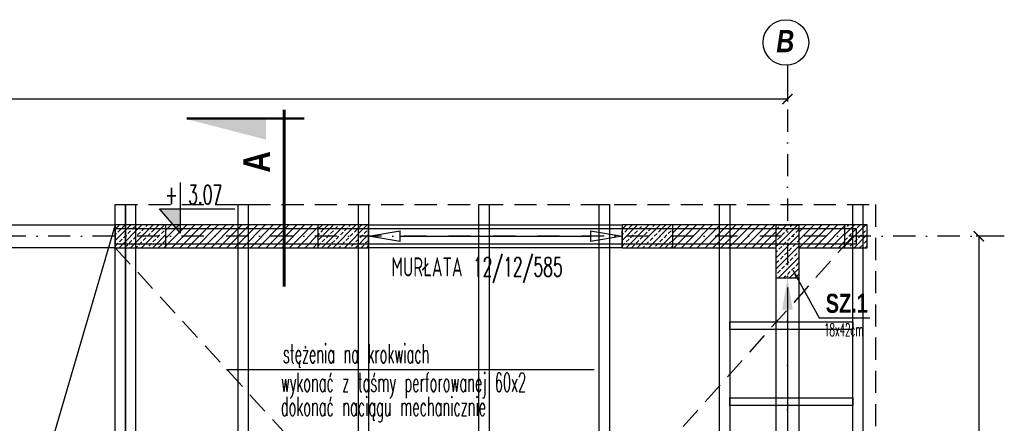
# Model space of a CAD drawing. Extents: x 10476 to 23681, y -304923 to -300723.
# Tile 23 of 25: x 21160 to 21937, y -301527 to -301208. Entities that reach past the tile are written whole.
import ezdxf

# ---------------------------------------------------------------- set-up
doc = ezdxf.new("R2010")
doc.units = 0
doc.header["$MEASUREMENT"] = 0
for name, pattern in [('DASH', [0.75, 0.5, -0.25]), ('DASHDOT', [1, 0.5, -0.25, 0, -0.25]), ('DASHED', [0.75, 0.5, -0.25])]:
    doc.linetypes.add(name, pattern=pattern)
doc.layers.get('0').update_dxf_attribs({"linetype": 'CONTINUOUS'})
doc.layers.get('DEFPOINTS').update_dxf_attribs({"linetype": 'CONTINUOUS'})
doc.layers.add('OBRYS', color=7, linetype='CONTINUOUS')
doc.styles.add('GRYF', font='arialbd.ttf', dxfattribs={"width": 0.8})
doc.styles.add('kursywa', font='arialbi.ttf', dxfattribs={"width": 0.8})
doc.styles.add('RAMKA', font='arial.ttf', dxfattribs={"width": 0.7})
doc.styles.get("Standard").update_dxf_attribs({"font": 'txt.shx', "width": 0.6})
doc.dimstyles.new('1-100', dxfattribs={"dimscale": 4, "dimtxt": 4, "dimasz": 2, "dimexe": 0.5, "dimexo": 1, "dimgap": 1, "dimtad": 1, "dimdec": 0, "dimrnd": 0.1, "dimdsep": 46, "dimtxsty": 'kursywa', "dimblk": 'ARCHTICK', "dimcen": 0, "dimclrd": 2, "dimclre": 2, "dimclrt": 7, "dimazin": 2, "dimtfac": 1, "dimtdec": 0, "dimtix": 1, "dimtmove": 0, "dimatfit": 3, "dimfxl": 1, "dimtolj": 1, "dimarcsym": 0})
doc.dimstyles.new('1-50', dxfattribs={"dimscale": 6.5, "dimtxt": 2, "dimasz": 1, "dimexe": 0.5, "dimexo": 1, "dimgap": 0.5, "dimtad": 1, "dimrnd": 0.5, "dimdsep": 46, "dimtxsty": 'RAMKA', "dimblk": 'ARCHTICK', "dimcen": 0, "dimclrd": 2, "dimclre": 2, "dimclrt": 7, "dimadec": 0, "dimazin": 2, "dimtfac": 1, "dimtix": 1, "dimtmove": 0, "dimatfit": 3, "dimfxl": 1, "dimtolj": 1, "dimarcsym": 0})
doc.dimstyles.new('podciągi', dxfattribs={"dimscale": 0, "dimtxt": 0.0001, "dimasz": 25, "dimexe": 0, "dimexo": 0, "dimgap": 0.6, "dimtad": 1, "dimdec": 4, "dimrnd": 0.1, "dimdsep": 46, "dimtxsty": 'Standard', "dimcen": 0, "dimclrd": 1, "dimclre": 2, "dimclrt": 2, "dimadec": 0, "dimazin": 0, "dimtfac": 1, "dimtdec": 4, "dimtix": 1, "dimtmove": 0, "dimatfit": 3, "dimfxl": 1, "dimtolj": 1, "dimarcsym": 0})

# ---------------------------------------------------------------- blocks, each defined once
blk = doc.blocks.new('_ArchTick')
at = {"color": 0, "linetype": 'Continuous', "const_width": 0.15}
blk.add_lwpolyline([(-0.5, -0.5), (0.5, 0.5)], dxfattribs=at)
blk = doc.blocks.new('*D5')
at = {"color": 2, "lineweight": -2, "ltscale": 35, "transparency": 16777216}
for p, q in [((20104.44, -301256.8), (20104.44, -301272.74)), ((21765.44, -301256.8), (21765.44, -301272.74)), ((20104.44, -301270.74), (21765.44, -301270.74))]:
    blk.add_line(p, q, dxfattribs=at)
at = {"layer": 'DEFPOINTS', "color": 0, "ltscale": 35, "transparency": 16777216}
for p in [(20104.44, -301252.8), (21765.44, -301252.8), (21765.44, -301270.74)]:
    blk.add_point(p, dxfattribs=at)
at = {"color": 2, "lineweight": -2, "ltscale": 35, "transparency": 16777216, "xscale": 8, "yscale": 8, "zscale": 8, "rotation": 180}
blk.add_blockref('_ArchTick', (20104.44, -301270.74), dxfattribs=at)
at = {"color": 2, "lineweight": -2, "ltscale": 35, "transparency": 16777216, "xscale": 8, "yscale": 8, "zscale": 8}
blk.add_blockref('_ArchTick', (21765.44, -301270.74), dxfattribs=at)
at = {"color": 7, "ltscale": 35, "transparency": 16777216, "insert": (20934.94, -301258.54), "char_height": 16, "attachment_point": 5, "style": 'kursywa'}
blk.add_mtext('\\A1;1661', dxfattribs=at)
blk = doc.blocks.new('*D6')
at = {"color": 2, "lineweight": -2, "ltscale": 35, "transparency": 16777216}
for p, q in [((21930.98, -301379.15), (21914.45, -301379.15)), ((21916.45, -301379.15), (21916.45, -302045.15)), ((21930.98, -302045.15), (21914.45, -302045.15))]:
    blk.add_line(p, q, dxfattribs=at)
at = {"layer": 'DEFPOINTS', "color": 0, "ltscale": 35, "transparency": 16777216}
for p in [(21934.98, -301379.15), (21916.45, -302045.15), (21934.98, -302045.15)]:
    blk.add_point(p, dxfattribs=at)
at = {"color": 2, "lineweight": -2, "ltscale": 35, "transparency": 16777216, "xscale": 8, "yscale": 8, "zscale": 8}
for p, rotation in [((21916.45, -301379.15), 90), ((21916.45, -302045.15), 270)]:
    blk.add_blockref('_ArchTick', p, dxfattribs=dict(at, rotation=rotation))
at = {"color": 7, "ltscale": 35, "transparency": 16777216, "insert": (21904.28, -301712.15), "char_height": 16, "attachment_point": 5, "rotation": 90, "style": 'kursywa'}
blk.add_mtext('\\A1;666', dxfattribs=at)
blk = doc.blocks.new('*D7')
at = {"color": 1, "lineweight": -2, "ltscale": 35, "transparency": 16777216}
blk.add_line((21765.44, -301437.15), (21765.44, -301987.15), dxfattribs=at)
at = {"color": 1, "ltscale": 35, "transparency": 16777216}
for points in [[(21761.28, -301437.15), (21769.61, -301437.15), (21765.44, -301412.15)], [(21761.28, -301987.15), (21769.61, -301987.15), (21765.44, -302012.15)]]:
    blk.add_solid(points, dxfattribs=at)
at = {"layer": 'DEFPOINTS', "color": 0, "ltscale": 35, "transparency": 16777216}
for p in [(21765.44, -301412.15), (21765.44, -302012.15), (21765.44, -302012.15)]:
    blk.add_point(p, dxfattribs=at)
at = {"color": 2, "ltscale": 35, "transparency": 16777216, "insert": (21764.84, -301712.15), "char_height": 0.0001, "attachment_point": 5, "rotation": 90}
blk.add_mtext('\\A1;600', dxfattribs=at)
blk = doc.blocks.new('_ClosedBlank')
at = {"color": 0, "linetype": 'ByBlock', "lineweight": -2}
for p, q in [((-1, 0.167), (0, 0)), ((-1, 0.167), (-1, -0.167)), ((0, 0), (-1, -0.167))]:
    blk.add_line(p, q, dxfattribs=at)
blk = doc.blocks.new('*D19')
at = {"color": 7, "lineweight": -2, "ltscale": 35, "transparency": 16777216}
blk.add_line((21459.94, -301379.15), (21609.94, -301379.15), dxfattribs=at)
at = {"layer": 'DEFPOINTS', "color": 0, "ltscale": 35, "transparency": 16777216}
for p in [(21434.94, -301379.15), (21634.94, -301379.15), (21634.94, -301379.15)]:
    blk.add_point(p, dxfattribs=at)
at = {"color": 7, "lineweight": -2, "ltscale": 35, "transparency": 16777216, "xscale": 25, "yscale": 25, "zscale": 25, "rotation": 180}
blk.add_blockref('_ClosedBlank', (21434.94, -301379.15), dxfattribs=at)
at = {"color": 7, "lineweight": -2, "ltscale": 35, "transparency": 16777216, "xscale": 25, "yscale": 25, "zscale": 25}
blk.add_blockref('_ClosedBlank', (21634.94, -301379.15), dxfattribs=at)
at = {"color": 2, "ltscale": 35, "transparency": 16777216, "insert": (21534.94, -301378.55), "char_height": 0.0001, "attachment_point": 5}
blk.add_mtext('\\A1;200', dxfattribs=at)
blk = doc.blocks.new('W')
at = {"layer": 'OBRYS', "linetype": 'Continuous'}
for p, q in [((0, -32.09), (0, 0)), ((0, -32.09), (-13.28, -16.67)), ((-13.28, -16.67), (34.41, -16.67))]:
    blk.add_line(p, q, dxfattribs=at)

msp = doc.modelspace()

# ---------------------------------------------------------------- hatches: boundary and pattern name
at = {"linetype": 'Continuous', "ltscale": 35}
h = msp.add_hatch(dxfattribs=at)
h.set_pattern_fill('ANSI33', scale=25, style=0)
h.set_pattern_definition([(45, (-2234.402, -131431.5625), (-4.41941738, 4.41941738), []), (45, (-2229.983, -131431.5625), (-4.41941738, 4.41941738), [3.125, -1.5625])])
h.paths.add_polyline_path([(21274.94498, -301388.14813), (21274.94498, -301370.14813), (21234.94498, -301370.14813), (21234.94498, -301388.14813)])
at = {"linetype": 'Continuous', "ltscale": 40}
h = msp.add_hatch(dxfattribs=at)
h.set_pattern_fill('ANSI31', color=2, scale=35, angle=-2.5e-14, style=0)
h.paths.add_polyline_path([(21274.94498, -301388.14813), (21394.94498, -301388.14813), (21394.94498, -301370.14813), (21390.86058, -301370.14813), (21274.94498, -301370.14813)])
at = {"linetype": 'Continuous', "ltscale": 35}
h = msp.add_hatch(dxfattribs=at)
h.set_pattern_fill('ANSI33', scale=25, style=0)
h.set_pattern_definition([(45, (-2074.402, -131431.5625), (-4.41941738, 4.41941738), []), (45, (-2069.983, -131431.5625), (-4.41941738, 4.41941738), [3.125, -1.5625])])
h.paths.add_polyline_path([(21434.94498, -301388.14813), (21434.94498, -301370.14813), (21394.94498, -301370.14813), (21394.94498, -301388.14813)])
h = msp.add_hatch(dxfattribs=at)
h.set_pattern_fill('ANSI33', scale=25, style=0)
h.set_pattern_definition([(45, (-1834.402, -131431.5625), (-4.41941738, 4.41941738), []), (45, (-1829.983, -131431.5625), (-4.41941738, 4.41941738), [3.125, -1.5625])])
h.paths.add_polyline_path([(21674.94498, -301388.14813), (21674.94498, -301370.14813), (21634.94498, -301370.14813), (21634.94498, -301388.14813)])
at = {"linetype": 'Continuous', "ltscale": 40}
h = msp.add_hatch(dxfattribs=at)
h.set_pattern_fill('ANSI31', color=2, scale=35, angle=-2.5e-14, style=0)
h.paths.add_polyline_path([(21682.42646, -301370.14813), (21674.94498, -301370.14813), (21674.94498, -301388.14813), (21756.44498, -301388.14813), (21756.44498, -301370.14813)])
at = {"linetype": 'Continuous', "ltscale": 35}
h = msp.add_hatch(dxfattribs=at)
h.set_pattern_fill('ANSI33', scale=25, style=0)
h.set_pattern_definition([(45, (-1734.902, -131449.5625), (-4.41941738, 4.41941738), []), (45, (-1730.483, -131449.5625), (-4.41941738, 4.41941738), [3.125, -1.5625])])
h.paths.add_polyline_path([(21774.44498, -301412.14813), (21774.44498, -301370.14813), (21756.44498, -301370.14813), (21756.44498, -301412.14813)])
at = {"linetype": 'Continuous', "ltscale": 40}
h = msp.add_hatch(dxfattribs=at)
h.set_pattern_fill('ANSI31', color=2, scale=35, angle=-2.5e-14, style=0)
h.paths.add_polyline_path([(21790.44498, -301388.14813), (21790.44498, -301370.14813), (21774.44498, -301370.14813), (21774.44498, -301388.14813)], flags=0)
h = msp.add_hatch(dxfattribs=at)
h.set_pattern_fill('ANSI31', color=2, scale=35, angle=-2.5e-14, style=0)
h.paths.add_polyline_path([(21792.44498, -301388.14813), (21792.44498, -301370.14813), (21790.44498, -301370.14813), (21790.44498, -301388.14813)], flags=0)
h = msp.add_hatch(dxfattribs=at)
h.set_pattern_fill('ANSI31', color=2, scale=35, angle=-2.5e-14, style=0)
h.paths.add_polyline_path([(21792.44498, -301388.14813), (21810.44498, -301388.14813), (21810.44498, -301370.14813), (21792.44498, -301370.14813)])
at = {"linetype": 'Continuous', "ltscale": 35}
h = msp.add_hatch(dxfattribs=at)
h.set_pattern_fill('ANSI33', scale=25, style=0)
h.set_pattern_definition([(45, (-1680.902, -131431.5625), (-4.41941738, 4.41941738), []), (45, (-1676.483, -131431.5625), (-4.41941738, 4.41941738), [3.125, -1.5625])])
h.paths.add_polyline_path([(21828.44498, -301388.14813), (21828.44498, -301370.14813), (21810.44498, -301370.14813), (21810.44498, -301388.14813)])

# ---------------------------------------------------------------- linework, layer by layer
at = {"color": 2, "linetype": 'DASHDOT', "ltscale": 35}
for p, q in [((21765.44498, -301244.04504), (21765.44498, -302251.70165)), ((21936.58, -301379.14813), (19908.02, -301379.14813))]:
    msp.add_line(p, q, dxfattribs=at)
at = {"color": 7, "ltscale": 35}
for p, q in [((21367.66502, -301418.75503), (21367.66502, -301279.37519)), ((21368.36502, -301418.75503), (21368.36502, -301279.37519)), ((21369.06502, -301418.75503), (21369.06502, -301279.37519)), ((21384.14584, -301285.96538), (21291.4539, -301285.96538)), ((21384.14584, -301286.66538), (21291.4539, -301286.66538))]:
    msp.add_line(p, q, dxfattribs=at)
at = {"color": 2}
for p, q in [((21034.94498, -301370.14813), (21234.94498, -301370.14813)), ((21434.94498, -301370.14813), (21634.94498, -301370.14813)), ((21234.94498, -301388.14813), (21034.94498, -301388.14813)), ((21634.94498, -301388.14813), (21434.94498, -301388.14813)), ((21756.44498, -302013.14813), (21756.44498, -301412.14813)), ((21774.44498, -301412.14813), (21774.44498, -302013.14813))]:
    msp.add_line(p, q, dxfattribs=at)
at = {"color": 2, "ltscale": 35}
for p, q in [((21234.94498, -301370.14813), (21034.94587, -302054.14813)), ((21612.83, -301484.62988), (21322.65584, -301484.62988))]:
    msp.add_line(p, q, dxfattribs=at)
at = {"linetype": 'Continuous'}
for p, q in [((21434.94498, -301370.14813), (21234.94498, -301370.14813)), ((21434.94498, -301370.14813), (21434.94498, -301375.14813)), ((21434.94498, -301388.14813), (21434.94498, -301375.14813)), ((21774.44498, -301370.14813), (21634.94498, -301370.14813)), ((21634.94498, -301370.14813), (21634.94498, -301375.14813)), ((21634.94498, -301388.14813), (21634.94498, -301375.14813)), ((21828.44498, -301370.14813), (21774.44498, -301370.14813)), ((21828.44498, -301388.14813), (21828.44498, -301370.14813)), ((21234.94498, -301388.14813), (21434.94498, -301388.14813)), ((21634.94498, -301388.14813), (21756.44498, -301388.14813)), ((21774.44498, -301388.14813), (21790.44498, -301388.14813)), ((21790.44498, -301388.14813), (21828.44498, -301388.14813))]:
    msp.add_line(p, q, dxfattribs=at)
msp.add_line((21234.94498, -301370.14813), (21234.94498, -301388.14813))
at = {"color": 3, "linetype": 'DASHED', "ltscale": 35}
for p in [(21816.94498, -301379.14813), (21234.94498, -301388.14813)]:
    msp.add_line(p, (21525.94498, -301706.14773), dxfattribs=at)
at = {"color": 4, "linetype": 'DASH', "ltscale": 35}
msp.add_lwpolyline([(21234.94498, -301354.14813), (21834.94498, -301354.14813), (21834.94498, -302070.14813), (21234.94498, -302070.14813)], close=True, dxfattribs=at)
at = {"color": 7, "ltscale": 35}
for points in [[(21242.94498, -301354.14813), (21242.94498, -301712.14813), (21234.94498, -301712.14813), (21234.94498, -301354.14813)], [(21250.94498, -301354.14813), (21250.94498, -301712.14813), (21242.94498, -301712.14813), (21242.94498, -301354.14813)], [(21339.94498, -301354.14813), (21339.94498, -301712.14813), (21331.94498, -301712.14813), (21331.94498, -301354.14813)], [(21434.94498, -301354.14813), (21434.94498, -301712.14813), (21426.94498, -301712.14813), (21426.94498, -301354.14813)], [(21529.94498, -301354.14813), (21529.94498, -301712.14813), (21521.94498, -301712.14813), (21521.94498, -301354.14813)], [(21624.94498, -301354.14813), (21624.94498, -301712.14813), (21616.94498, -301712.14813), (21616.94498, -301354.14813)], [(21719.94498, -301354.14813), (21719.94498, -301712.14813), (21711.94498, -301712.14813), (21711.94498, -301354.14813)], [(21824.94498, -301354.14813), (21824.94498, -301712.14813), (21816.94498, -301712.14813), (21816.94498, -301354.14813)], [(21234.94498, -301388.14813), (21274.94498, -301388.14813), (21274.94498, -301370.14813), (21234.94498, -301370.14813)], [(21819.94498, -301385.14813), (21819.94498, -301373.14813), (21234.94498, -301373.14813), (21234.94498, -301385.14813)], [(21394.94498, -301388.14813), (21434.94498, -301388.14813), (21434.94498, -301370.14813), (21394.94498, -301370.14813)], [(21634.94498, -301388.14813), (21674.94498, -301388.14813), (21674.94498, -301370.14813), (21634.94498, -301370.14813)], [(21756.44498, -301370.14813), (21774.44498, -301370.14813), (21774.44498, -301412.14813), (21756.44498, -301412.14813)], [(21810.44498, -301388.14813), (21828.44498, -301388.14813), (21828.44498, -301370.14813), (21810.44498, -301370.14813)], [(21816.94498, -301446.64813), (21816.94498, -301452.64813), (21719.94498, -301452.64813), (21719.94498, -301446.64813)], [(21816.94498, -301506.64813), (21816.94498, -301512.64813), (21719.94498, -301512.64813), (21719.94498, -301506.64813)]]:
    msp.add_lwpolyline(points, close=True, dxfattribs=at)
at = {"color": 2, "ltscale": 35}
msp.add_circle((21764.2181, -301226.10304), 17.9839, dxfattribs=at)
at = {"color": 7, "ltscale": 35}
msp.add_solid([(21291.4539, -301286.66538), (21353.98416, -301302.84424), (21353.98416, -301286.66538)], dxfattribs=at)
at = {"color": 2, "linetype": 'Continuous'}
msp.add_solid([(21286.44, -301376.67), (21269.83732, -301357.39701), (21286.44, -301357.39701)], dxfattribs=at)

# ---------------------------------------------------------------- block references
at = {"xscale": 1.25, "yscale": 1.25, "zscale": 1.25}
msp.add_blockref('W', (21286.44, -301336.55637), dxfattribs=at)

# ---------------------------------------------------------------- texts
at = {"color": 2, "ltscale": 35, "style": 'kursywa', "width": 0.8}
msp.add_text('B', height=17.5616, dxfattribs=at).set_placement((21756.65982, -301233.82009, -15.80544))
at = {"color": 7, "ltscale": 35, "style": 'GRYF', "width": 0.8}
msp.add_text('A', height=21, rotation=90, dxfattribs=at).set_placement((21356.97787, -301328.9152))
at = {"color": 7, "width": 0.6}
msp.add_text('+ 3.07', height=15, dxfattribs=at).set_placement((21274.365, -301353.76311))
at = {"color": 7, "ltscale": 35}
for s, height, width, p in [('MURŁATA 12/12/585', 15, 0.6, (21452.92307, -301410.80865)), ('18x42cm', 10, 0.5, (21794.35315, -301457.96373)), ('stężenia na krokwiach', 15, 0.5, (21367.23762, -301479.29515)), ('wykonać z taśmy perforowanej 60x2', 15, 0.5, (21365.66322, -301501.96122)), ('dokonać naciągu mechanicznie', 15, 0.5, (21365.66322, -301521.02025))]:
    msp.add_text(s, height=height, dxfattribs=dict(at, width=width)).set_placement(p)
at = {"color": 7, "ltscale": 35, "style": 'GRYF', "width": 0.75}
msp.add_text('SZ.1 ', height=15, dxfattribs=at).set_placement((21795.6509, -301439.56373))

# ---------------------------------------------------------------- dimensions: what is measured, and where the dimension line sits
at = {"color": 7, "ltscale": 35}
dim = msp.add_linear_dim(base=(21765.44498, -301270.73597), p1=(20104.44498, -301252.79801), p2=(21765.44498, -301252.79801), dimstyle='1-100', dxfattribs=at)
dim.commit()
dim.dimension.update_dxf_attribs({"geometry": '*D5', "text_midpoint": (20934.94498, -301258.54498)})
at = {"color": 2, "ltscale": 35}
dim = msp.add_linear_dim(base=(21634.94498, -301379.14813), p1=(21434.94498, -301379.14813), p2=(21634.94498, -301379.14813), dimstyle='podciągi', override={"dimscale": 1, "dimblk1": 'ClosedBlank', "dimblk2": 'ClosedBlank', "dimsah": 1, "dimclrd": 7}, dxfattribs=at)
dim.commit()
dim.dimension.update_dxf_attribs({"geometry": '*D19', "text_midpoint": (21534.94498, -301378.54808)})
at = {"color": 7, "ltscale": 35}
dim = msp.add_linear_dim(base=(21916.45136, -302045.14813), p1=(21934.98493, -301379.14813), p2=(21934.98493, -302045.14813), angle=90, dimstyle='1-100', dxfattribs=at)
dim.commit()
dim.dimension.update_dxf_attribs({"geometry": '*D6', "text_midpoint": (21904.27673, -301712.14813)})
at = {"color": 4, "ltscale": 35}
dim = msp.add_linear_dim(base=(21765.44498, -302012.14813), p1=(21765.44498, -301412.14813), p2=(21765.44498, -302012.14813), angle=90, dimstyle='podciągi', override={"dimscale": 1}, dxfattribs=at)
dim.commit()
dim.dimension.update_dxf_attribs({"geometry": '*D7', "text_midpoint": (21764.84493, -301712.14813)})

# ---------------------------------------------------------------- leaders
at = {"color": 7, "linetype": 'Continuous', "ltscale": 35}
msp.add_leader([(21769.70207, -301405.91321), (21790.60101, -301443.61972), (21830.50821, -301443.61972)], dimstyle='1-50', override={"dimgap": 0.5, "dimtad": 0}, dxfattribs=at)

doc.saveas('drawing.dxf')
